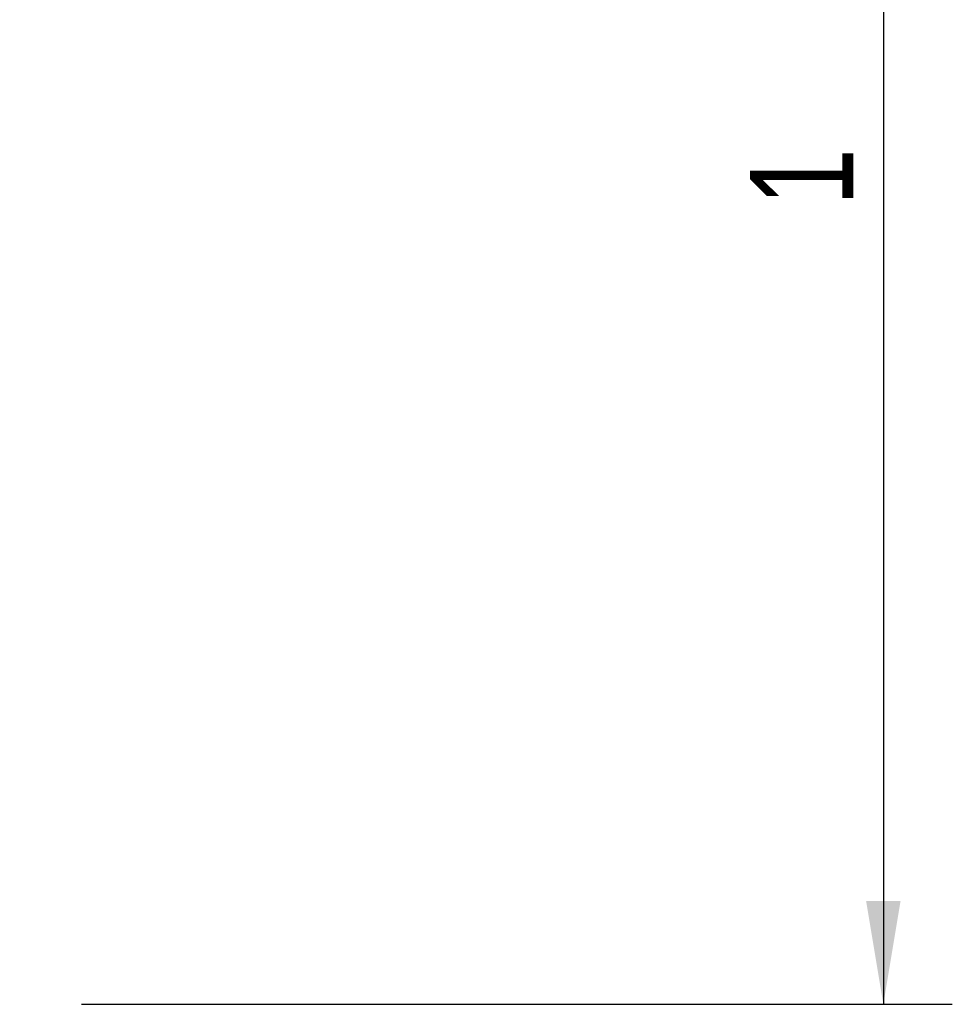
# Model space of a CAD drawing. Header units: millimetres. Extents: x 0 to 420, y 0 to 297.
# Tile 14 of 26: x 207 to 234, y 193 to 222. Entities that reach past the tile are written whole.
import ezdxf

# ---------------------------------------------------------------- set-up
doc = ezdxf.new("R2010")
doc.units = ezdxf.units.MM
doc.layers.add('CARTIGLIO', color=140, linetype='Continuous')
doc.styles.add('SLDTEXTSTYLE3', font='TXT', dxfattribs={"width": 0.75})
doc.dimstyles.new('SLDDIMSTYLE0', dxfattribs={"dimtxt": 3, "dimasz": 3, "dimexe": 0, "dimexo": 0.0625, "dimgap": 0.75, "dimtad": 1, "dimdec": 0, "dimlfac": 20, "dimrnd": 1e-09, "dimzin": 12, "dimdsep": 46, "dimtxsty": 'SLDTEXTSTYLE3', "dimsah": 1, "dimcen": 0.09, "dimadec": 0, "dimazin": 3, "dimtfac": 1, "dimtdec": 3, "dimtofl": 0, "dimtmove": 0, "dimatfit": 3, "dimfxl": 0, "dimfrac": 2, "dimtolj": 1, "dimtzin": 12, "dimarcsym": 0})

# ---------------------------------------------------------------- blocks, each defined once
blk = doc.blocks.new('_D')
at = {"layer": 'CARTIGLIO'}
for p, q in [((208.089, 241.483), (233.953, 241.483)), ((231.953, 241.483), (231.953, 192.945)), ((208.7, 192.945), (233.953, 192.945))]:
    blk.add_line(p, q, dxfattribs=at)
for points in [[(231.953, 241.483), (231.453, 238.483), (232.453, 238.483)], [(231.953, 192.945), (232.453, 195.945), (231.453, 195.945)]]:
    blk.add_solid(points, dxfattribs=at)
at = {"layer": 'CARTIGLIO', "insert": (228.086, 216.106), "char_height": 3, "attachment_point": 1, "rotation": 90, "style": 'SLDTEXTSTYLE3'}
blk.add_mtext('1', dxfattribs=at)

msp = doc.modelspace()

# ---------------------------------------------------------------- dimensions: what is measured, and where the dimension line sits
at = {"layer": 'CARTIGLIO'}
dim = msp.add_linear_dim(base=(231.95301, 192.94479), p1=(206.08943, 241.48329), p2=(206.70013, 192.94479), angle=90, dimstyle='SLDDIMSTYLE0', dxfattribs=at)
dim.commit()
dim.dimension.update_dxf_attribs({"geometry": '_D', "text_midpoint": (231.95301, 217.21404), "dimtype": 160})

doc.saveas('drawing.dxf')
